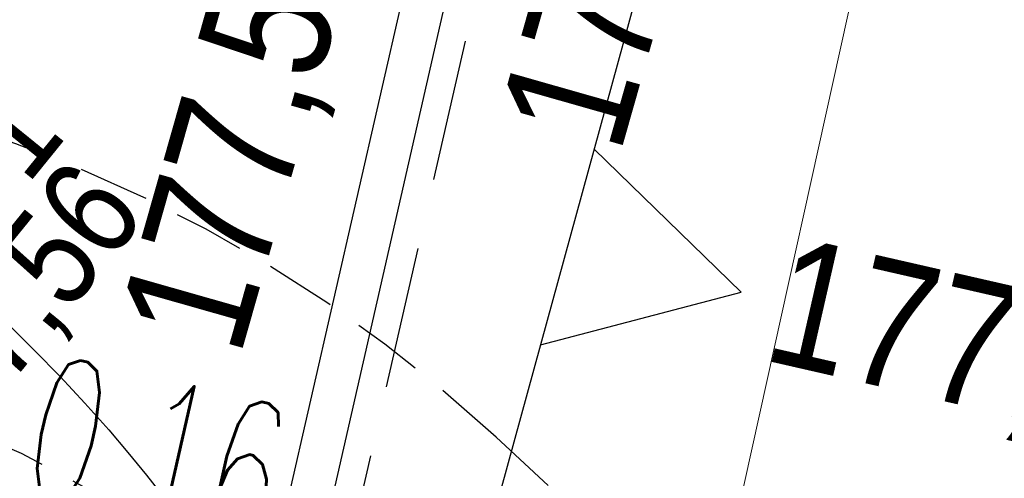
# Model space of a CAD drawing. Header units: metres. Extents: x 964 to 7125, y -212 to 9570.
# Tile 97 of 185: x 1933.11 to 1940.05, y 265.5 to 268.73. Entities that reach past the tile are written whole.
import ezdxf
from ezdxf import colors
from ezdxf.entities.mleader import LeaderData, LeaderLine
from ezdxf.enums import TextEntityAlignment as Align
from ezdxf.math import Vec2, Vec3

# ---------------------------------------------------------------- set-up
doc = ezdxf.new("R2010")
doc.units = ezdxf.units.M
for name, pattern in [('CIĄGłA', [0]), ('HIDDEN', [0.375, 0.25, -0.125]), ('HIDDENX2', [0.75, 0.5, -0.25])]:
    doc.linetypes.add(name, pattern=pattern)
for name, color, linetype, lineweight in [('_IE', 240, 'Continuous', 9), ('AGP1_HATCH', 7, 'Continuous', 5), ('IS', 7, 'Continuous', 15), ('IS-KD-opis', 96, 'Continuous', 30), ('IS-KD-opis-rzedne', 96, 'Continuous', 30), ('IS-W-opis', 166, 'Continuous', 30), ('LINIE PRZEKROJOWE', 7, 'Continuous', 9)]:
    doc.layers.add(name, color=color, linetype=linetype, lineweight=lineweight)
for name, color, linetype in [('AGP1_linie_nieprzekraczalne', 7, 'Continuous'), ('T_wiata', 251, 'Continuous'), ('WYMIARY', 9, 'Continuous'), ('ZP_strefy oddziaływania', 8, 'HIDDEN'), ('zz-odwodnienie', 5, 'Continuous')]:
    doc.layers.add(name, color=color, linetype=linetype)
doc.layers.add('IS-viewport', color=254, linetype='Continuous', lineweight=0, plot=False)
doc.styles.add('IS-0.6', font='simplex.shx', dxfattribs={"width": 0.6})
doc.styles.get("Standard").update_dxf_attribs({"font": 'arial.ttf'})

# ---------------------------------------------------------------- blocks, each defined once
blk = doc.blocks.new('wiata KZT')
at = {"color": 18, "linetype": 'HIDDENX2', "lineweight": 30, "ltscale": 2, "true_color": 0x000000}
blk.add_lwpolyline([(1831.958111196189, 315.8094193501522), (1837.795575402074, 341.6584814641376), (1847.549869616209, 339.4553583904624), (1841.711106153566, 313.6065897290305), (1831.958111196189, 315.8094193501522)], dxfattribs=at)
at = {"layer": 'T_wiata'}
for p, q in [((1847.312373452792, 339.3040751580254), (1841.567636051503, 313.8693368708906)), ((1841.341100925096, 314.228059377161), (1846.953650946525, 339.0775400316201))]:
    blk.add_line(p, q, dxfattribs=at)
blk = doc.blocks.new('opracowanie drogowe 20250115 konstantynów')
at = {"layer": 'zz-odwodnienie', "width": 5.784085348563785, "attachment_point": 1}
for s, insert, char_height, rotation in [('{\\fArial Narrow|b0|i0|c238|p34;177,60}', (1936.474008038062, 268.0184205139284), 0.9, 74.12952745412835), ('{\\fArial Narrow|b0|i0|c238|p34;177,60}', (1936.474008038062, 268.0184205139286), 0.9, 74.12952745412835), ('{\\fArial Narrow|b0|i0|c238|p34;177,60}', (1936.474008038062, 268.0184205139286), 0.9, 74.12952745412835), ('{\\fArial Narrow|b0|i0|c238|p34;177,57}', (1933.792384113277, 266.5880742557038), 0.9, 74.12952745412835), ('{\\fArial Narrow|b0|i0|c238|p34;177,71}', (1931.350456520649, 266.4434663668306, 4.320013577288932e-08), 0.7, 50.932641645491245), ('{\\fArial Narrow|b0|i0|c238|p34;177,56}', (1931.918432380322, 265.8863201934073, 4.320013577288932e-08), 0.7, 50.932641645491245), ('{\\fArial Narrow|b0|i0|c238|p34;177,67}', (1938.536028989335, 267.2135245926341), 0.9, 347.14298656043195)]:
    blk.add_mtext(s, dxfattribs=dict(at, insert=insert, char_height=char_height, rotation=rotation))
blk = doc.blocks.new('PRZEKRÓJ TERENU OPIS PZT')
at = {"color": 251, "true_color": 0x636466}
blk.add_lwpolyline([(2712.743128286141, -19.58217211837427), (2800.1883275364, -19.29837133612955)], dxfattribs=at)
blk = doc.blocks.new('LINIA ZABUDOWY1')
at = {"layer": 'AGP1_linie_nieprzekraczalne', "ltscale": 0.05}
for points in [[(24.20846777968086, 2.273736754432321e-13), (29.0501613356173, -2.273736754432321e-13), (28.28019252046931, 1.332944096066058), (27.54285570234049, 3.725290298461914e-09)], [(24.20846777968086, 2.273736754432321e-13), (29.0501613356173, -2.273736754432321e-13), (28.28019252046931, 1.332944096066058), (27.54285570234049, 3.725290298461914e-09)], [(29.0501613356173, -2.273736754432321e-13), (33.89185489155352, 0), (33.12188607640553, 1.332944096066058), (32.38454925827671, 3.725290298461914e-09)], [(29.0501613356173, -2.273736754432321e-13), (33.89185489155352, 0), (33.12188607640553, 1.332944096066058), (32.38454925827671, 3.725290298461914e-09)]]:
    blk.add_lwpolyline(points, dxfattribs=at)
blk = doc.blocks.new('*U115')
at = {"color": 0, "linetype": 'Continuous', "lineweight": -2}
blk.add_lwpolyline([(-0.9081728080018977, 0.514997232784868), (1.041684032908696, 0.06995981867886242), (0.1223852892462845, 0.5362106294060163)], dxfattribs=at)
at = {"layer": 'IS-viewport'}
blk.add_line((-0.9749284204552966, 0.2225187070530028), (0.9749284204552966, -0.2225187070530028), dxfattribs=at)
at = {"color": 0, "linetype": 'Continuous', "lineweight": -2, "style": 'IS-0.6', "width": 0.6}
blk.add_attdef('OPIS-L', text='', height=0.9999999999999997, rotation=347.1429879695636, dxfattribs=at).set_placement((-1.395637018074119, 0.6262565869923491), align=Align.RIGHT)
blk.add_attdef('OPIS-P', (1.529148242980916, -0.04129953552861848), '', height=0.9999999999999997, rotation=347.1429879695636, dxfattribs=at)
blk.add_attdef('OPIS-POD', text='', height=0.9999999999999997, rotation=347.1429879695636, dxfattribs=at).set_placement((-0.06675561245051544, -0.2924785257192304), align=Align.TOP_CENTER)
blk = doc.blocks.new('_None', base_point=(2.5, 0))
blk = doc.blocks.new('IS-opis-studni-P-0.6')
at = {"color": 0, "linetype": 'Continuous', "lineweight": 15, "transparency": 16777216}
blk.add_line((0, 0), (3.5, 0), dxfattribs=at)
at = {"color": 0, "linetype": 'Continuous', "lineweight": -2, "transparency": 16777216, "style": 'IS-0.6', "width": 0.6}
for p in [(1.75, 0.25), (1.75, -1.25), (1.75, -2.5)]:
    blk.add_attdef('000,00', text='', height=1, dxfattribs=at).set_placement(p, align=Align.CENTER)
blk.add_attdef('S0', text='', height=1.25, dxfattribs=at).set_placement((3.75, 0), align=Align.MIDDLE_LEFT)
blk = doc.blocks.new('IE_20251212')
at = {"layer": '_IE', "color": 6, "lineweight": -3}
for points in [[(0.6101304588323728, -17.5500007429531), (-0.1367103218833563, -20.03057905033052), (10.54644161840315, -30.98690400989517), (15.74240853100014, -42.54330486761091), (16.63799567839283, -43.86358349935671)], [(16.61881146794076, -43.94763589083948), (9.766409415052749, -36.30213037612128), (5.925541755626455, -31.31502326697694), (6.135087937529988, -29.17966330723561)]]:
    blk.add_spline(points, degree=3, dxfattribs=at)
at = {"layer": '_IE', "color": 3, "lineweight": -3}
for points in [[(16.82750347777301, -43.03328695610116), (8.013776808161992, -32.45164102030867), (2.076566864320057, -26.72943231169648), (-1.133070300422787, -26.11817869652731), (-2.068930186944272, -26.77291720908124, 8.674231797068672e-07)], [(16.80410278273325, -43.13581316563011), (13.53115594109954, -39.87213429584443), (5.114749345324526, -29.9521327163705), (1.806491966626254, -27.60305034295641), (1.050344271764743, -27.48716329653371, 8.674231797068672e-07)]]:
    blk.add_spline(points, degree=3, dxfattribs=at)
at = {"layer": '_IE', "linetype": 'CIĄGłA', "lineweight": -3}
for points in [[(16.44570014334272, -44.70609403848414), (12.97402790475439, -39.99731278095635), (6.727502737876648, -33.82462482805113), (5.769571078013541, -31.47600436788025), (6.076270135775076, -29.12503727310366)], [(16.4621494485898, -44.63402417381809), (9.386528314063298, -32.74081045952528), (7.679416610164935, -30.17028312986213)]]:
    blk.add_spline(points, degree=3, dxfattribs=at)
blk = doc.blocks.new('IS_2025-10-21')
at = {"layer": 'IS-KD-opis'}
ref = blk.add_blockref('*U115', (1936.237805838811, 264.3780050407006), dxfattribs=at)
ref.add_attrib('OPIS-L', '0.16', dxfattribs={"layer": '0', "color": 0, "linetype": 'Continuous', "lineweight": -2, "height": 0.9999999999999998, "rotation": 347.1429879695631, "style": 'IS-0.6', "width": 0.5999999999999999}).set_placement((1934.842168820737, 265.0042616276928), align=Align.RIGHT)
at = {"layer": 'IS-KD-opis-rzedne'}
ml = blk.add_multileader_block('Standard', dxfattribs=at)
ml.set_content('IS-opis-studni-P-0.6', color=256)
ml.set_attribute('S0', 'D13', width=0)
ml.set_attribute('000,00', '177,70', width=0)
ml.set_attribute('000,00', '176,40', width=0)
ml.set_attribute('000,00', '', width=0)
ml.set_leader_properties(linetype='Continuous', lineweight=9)
ml.set_arrow_properties(name='NONE')
ml.build(insert=Vec2(0, 0))
ml.multileader.update_dxf_attribs({"has_dogleg": 0, "text_left_attachment_type": 6, "text_right_attachment_type": 6, "dogleg_length": 0, "arrow_head_size": 5, "block_connection_type": 1})
ctx = ml.context
ctx.base_point, ctx.char_height, ctx.arrow_head_size, ctx.landing_gap_size, ctx.plane_origin = Vec3(1945.077834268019, 279.3100457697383), 20, 5, 5, Vec3(1945.366584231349, 260.6077196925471)
ctx.left_attachment, ctx.right_attachment, ctx.text_align_type, ctx.attachment_type = 6, 6, 2, 1
notes = []
notes.append((ctx, [(1, (1, 1, 0), (1945.077834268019, 279.3100457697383), (1, 0), 0, [(0, [(1939.144892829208, 263.7144883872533)], 0, [])])]))
ctx.block.insert = Vec3(1945.077834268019, 279.3100457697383)
at = {"layer": 'IS-W-opis'}
ml = blk.add_multileader_mtext('Standard', dxfattribs=at)
ml.set_content('z', color=256, style='IS-0.6')
ml.set_leader_properties(linetype='Continuous', lineweight=9)
ml.set_arrow_properties(name='NONE')
ml.build(insert=Vec2(0, 0))
ml.multileader.update_dxf_attribs({"has_dogleg": 0, "text_left_attachment_type": 6, "text_right_attachment_type": 6, "dogleg_length": 0, "arrow_head_size": 0.25})
ctx = ml.context
ctx.base_point, ctx.char_height, ctx.arrow_head_size, ctx.landing_gap_size, ctx.plane_origin, ctx.plane_x_axis, ctx.plane_y_axis = Vec3(1939.232751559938, 268.3678877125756), 1, 0.25, 0.25, Vec3(1907.229450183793, 266.8064075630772), Vec3(1, -5.419996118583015e-10), Vec3(5.419996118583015e-10, 1)
ctx.left_attachment, ctx.right_attachment, ctx.text_align_type = 6, 6, 2
notes.append((ctx, [(1, (1, 1, 0), (1940.047037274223, 268.3678877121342), (-1, 5.419996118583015e-10), 0, [(0, [(1942.254488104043, 268.8000486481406)], 0, [])])]))
ctx.mtext.insert, ctx.mtext.text_direction, ctx.mtext.rotation, ctx.mtext.alignment, ctx.mtext.line_spacing_style, ctx.mtext.flow_direction = Vec3(1939.797037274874, 269.5678877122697), Vec3(1, -5.419996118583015e-10), 6.283185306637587, 3, 2, 5
for ctx, leaders in notes:
    for number, flags, end, landing, length, lines in leaders:
        leader = LeaderData()
        leader.index, (leader.has_last_leader_line, leader.has_dogleg_vector, leader.attachment_direction) = number, flags
        leader.last_leader_point, leader.dogleg_vector, leader.dogleg_length = Vec3(end), Vec3(landing), length
        for number, points, colour, breaks in lines:
            line = LeaderLine()
            line.index, line.vertices, line.color, line.breaks = number, Vec3.list(points), colors.encode_raw_color(colour), breaks
            leader.lines.append(line)
        ctx.leaders.append(leader)
blk = doc.blocks.new('A$C273a521e')
at = {"layer": 'IS'}
blk.add_blockref('IS_2025-10-21', (-1902.907372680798, -313.0151020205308), dxfattribs=at)

msp = doc.modelspace()

# ---------------------------------------------------------------- hatches: boundary and pattern name
at = {"layer": 'AGP1_HATCH', "transparency": 33554625}
h = msp.add_hatch(dxfattribs=at)
h.set_pattern_fill('GRASS', color=64, scale=0.02)
h.set_pattern_definition([(90, (0, 0), (-0.3592102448, 0.3592102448), [0.09525, -0.6231704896]), (45, (0, 0), (-0.3592102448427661, 0.3592102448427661), [0.09525, -0.41275]), (135, (0, 0), (-0.3592102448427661, -0.3592102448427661), [0.09525, -0.41275])])
edge = h.paths.add_edge_path()
edge.add_line((1918.027372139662, 281.1750997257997), (1917.733087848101, 280.1037389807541))
edge.add_arc((1955.218774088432, 442.3996465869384), 166.5687194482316, 256.9943948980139, 258.1500133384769)
edge.add_line((1921.013892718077, 279.380738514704), (1921.293686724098, 279.3204852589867))
edge.add_line((1921.293686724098, 279.3204852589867), (1921.411575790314, 279.8679188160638))
edge.add_line((1921.411575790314, 279.8679188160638), (1923.034373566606, 279.5184515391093))
edge.add_line((1923.034373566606, 279.5184515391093), (1922.91648450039, 278.9710179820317))
edge.add_line((1922.91648450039, 278.9710179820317), (1933.464755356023, 276.6994623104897))
edge.add_line((1933.464755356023, 276.6994623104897), (1934.495887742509, 277.4314030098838))
edge.add_line((1934.495887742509, 277.4314030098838), (1918.027372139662, 281.1750997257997))
edge = h.paths.add_edge_path()
edge.add_line((1934.495887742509, 277.4314030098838), (1933.464755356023, 276.6994623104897))
edge.add_line((1933.464755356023, 276.6994623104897), (1961.672783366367, 270.6249021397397))
edge.add_arc((1959.177644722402, 261.9819229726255), 8.995932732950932, -9.899978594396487, 73.89711847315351, ccw=False)
edge.add_line((1968.039622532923, 260.4352636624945), (1961.280311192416, 230.8202579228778))
edge.add_line((1961.280311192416, 230.8202579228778), (1960.644477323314, 230.9653696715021))
edge.add_line((1960.644477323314, 230.9653696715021), (1959.26529123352, 224.9226379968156))
edge.add_line((1959.26529123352, 224.9226379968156), (1955.033328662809, 225.8885363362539))
edge.add_line((1955.033328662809, 225.8885363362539), (1956.408039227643, 231.9116583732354))
edge.add_line((1956.408039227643, 231.9116583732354), (1953.022839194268, 230.9890328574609))
edge.add_line((1953.022839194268, 230.9890328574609), (1949.225572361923, 231.8557167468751))
edge.add_line((1949.225572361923, 231.8557167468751), (1948.814638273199, 230.0552605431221))
edge.add_line((1948.814638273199, 230.0552605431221), (1944.094277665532, 231.1293036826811))
edge.add_line((1944.094277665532, 231.1293036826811), (1944.505933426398, 232.9329218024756))
edge.add_line((1944.505933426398, 232.9329218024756), (1938.432993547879, 234.319002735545))
edge.add_line((1938.432993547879, 234.319002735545), (1936.698210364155, 235.4907377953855))
edge.add_arc((1936.198520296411, 234.8031445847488), 0.8499850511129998, 53.99321822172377, 167.1431079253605)
edge.add_line((1935.369845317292, 234.992280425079), (1934.079247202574, 229.3376865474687))
edge.add_line((1934.079247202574, 229.3376865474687), (1929.93579943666, 230.2833823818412))
edge.add_line((1929.93579943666, 230.2833823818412), (1930.302951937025, 231.8920150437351))
edge.add_line((1930.302951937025, 231.8920150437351), (1911.146240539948, 236.2643211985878))
edge.add_line((1911.146240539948, 236.2643211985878), (1911.145917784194, 236.2643948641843))
edge.add_line((1911.145917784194, 236.2643948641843), (1911.579825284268, 238.1655061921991))
edge.add_line((1911.579825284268, 238.1655061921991), (1907.679791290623, 239.0556455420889))
edge.add_line((1907.679791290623, 239.0556455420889), (1908.391844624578, 242.1754179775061))
edge.add_line((1908.391844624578, 242.1754179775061), (1913.602602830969, 262.8037986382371))
edge.add_arc((1910.839397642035, 263.5017936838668), 2.849999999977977, 345.8234528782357, 357.692915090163)
edge.add_line((1913.687087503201, 263.3870659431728), (1913.781314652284, 265.7259047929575))
edge.add_line((1913.781314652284, 265.7259047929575), (1905.257372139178, 234.6850997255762))
edge.add_line((1905.257372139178, 234.6850997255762), (1959.667372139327, 222.3150997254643))
edge.add_line((1959.667372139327, 222.3150997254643), (1970.727372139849, 269.1950997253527))
edge.add_line((1970.727372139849, 269.1950997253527), (1934.495887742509, 277.4314030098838))

# ---------------------------------------------------------------- block references
at = {"linetype": 'CIĄGłA', "lineweight": 5, "rotation": 359.8705193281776}
msp.add_blockref('wiata KZT', (88.27059150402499, -65.23600951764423), dxfattribs=at)
at = {"layer": 'zz-odwodnienie'}
msp.add_blockref('opracowanie drogowe 20250115 konstantynów', (3.828222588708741e-06, 1.622667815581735e-05), dxfattribs=at)

# ---------------------------------------------------------------- next in the draw order: block references
at = {"layer": 'LINIE PRZEKROJOWE', "color": 18, "linetype": 'CIĄGłA', "lineweight": 5, "true_color": 0x000000, "rotation": 77.33843703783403}
msp.add_blockref('PRZEKRÓJ TERENU OPIS PZT', (1310.727580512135, -2439.27793463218), dxfattribs=at)

# ---------------------------------------------------------------- next in the draw order: linework, layer by layer
at = {"layer": 'ZP_strefy oddziaływania', "ltscale": 2}
for points in [[(1921.92756538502, 264.8110650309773), (1922.335454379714, 265.2510952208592, -0.414213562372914), (1936.467440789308, 265.7867818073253), (1937.176851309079, 265.1291888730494, -0.4142135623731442), (1937.712537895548, 250.9972024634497), (1937.304648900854, 250.5571722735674, -0.4142135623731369), (1923.172662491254, 250.0214856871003), (1922.463251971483, 250.6790786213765, -0.4142135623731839)], [(1923.394332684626, 263.4514350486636), (1923.80222167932, 263.8914652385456, -0.4142135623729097), (1935.107810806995, 264.3200145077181), (1935.817221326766, 263.6624215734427, -0.4142135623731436), (1936.245770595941, 252.3568324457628), (1935.837881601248, 251.916802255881, -0.4142135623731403), (1924.532292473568, 251.4882529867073), (1923.822881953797, 252.1458459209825, -0.4142135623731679)]]:
    msp.add_lwpolyline(points, format="xyb", close=True, dxfattribs=at)

# ---------------------------------------------------------------- next in the draw order: block references
at = {"layer": '_IE'}
msp.add_blockref('IE_20251212', (1923.187372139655, 296.8250997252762), dxfattribs=at)
at = {"layer": 'AGP1_linie_nieprzekraczalne', "xscale": 0.9500000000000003, "yscale": 0.9500000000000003, "zscale": 0.9500000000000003, "rotation": 254.6595285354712}
msp.add_blockref('LINIA ZABUDOWY1', (1944.082232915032, 293.0533211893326), dxfattribs=at)
at = {"layer": 'WYMIARY', "color": 3}
msp.add_blockref('A$C273a521e', (1902.907372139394, 313.015099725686), dxfattribs=at)

doc.saveas('drawing.dxf')
